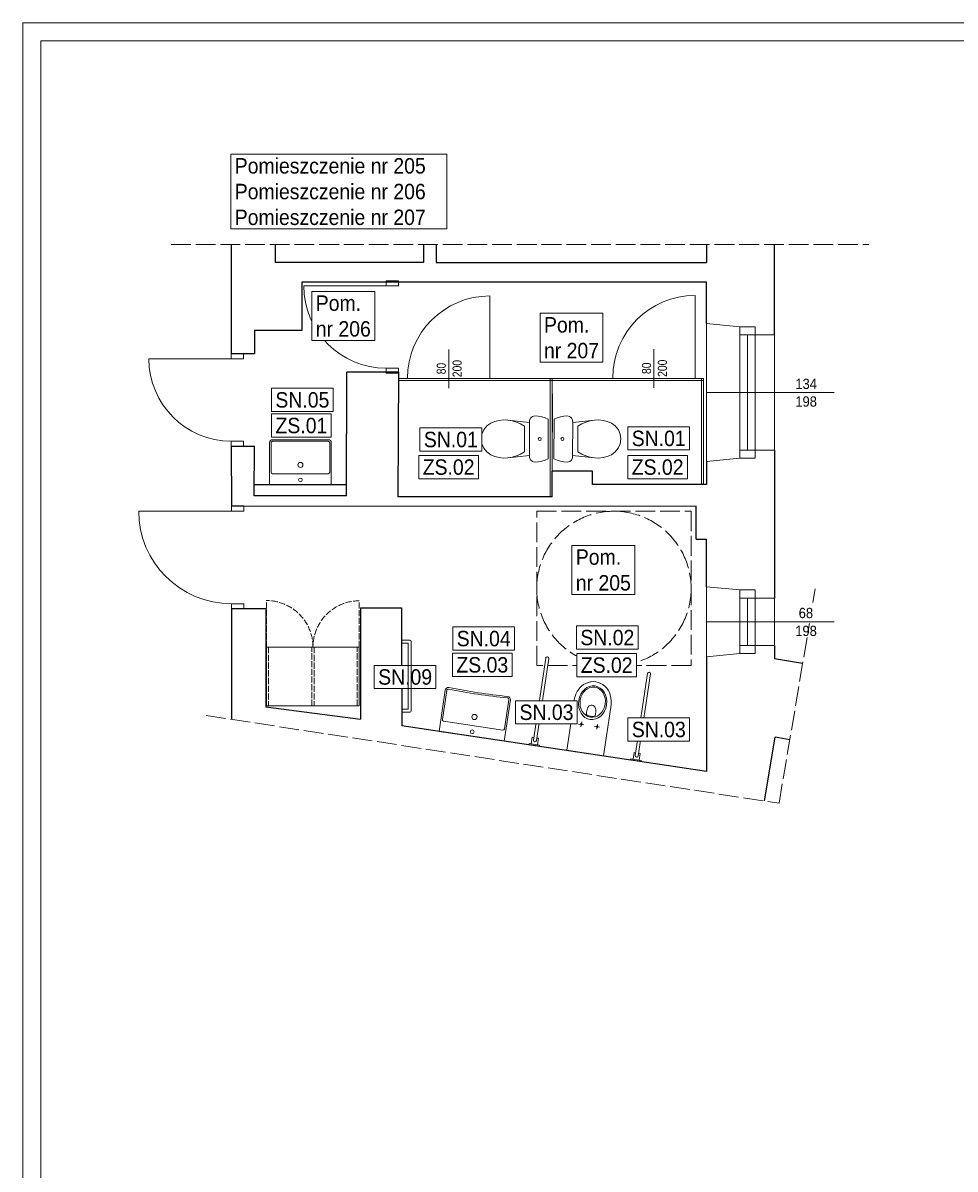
# Model space of a CAD drawing. Header units: centimetres. Extents: x 695802 to 711011, y 25963 to 44188.
# Tile 67 of 157: x 708041 to 708946, y 26949 to 28063. Entities that reach past the tile are written whole.
import ezdxf

# ---------------------------------------------------------------- set-up
doc = ezdxf.new("R2010")
doc.units = ezdxf.units.CM
doc.linetypes.add('ACAD_ISO02W100', pattern=[15, 12, -3])
doc.layers.add('Obrys powierzchni', color=50, linetype='Continuous', lineweight=9, plot=False)
for name, color, linetype, lineweight in [('P-SANR-FIXT', 7, 'Continuous', 5), ('Przekroje', 253, 'Continuous', 20), ('Przekrojowa', 253, 'Continuous', 25), ('S3_drzwi_istniejące', 7, 'Continuous', 0), ('S3_meble ruchome', 253, 'Continuous', 9), ('S3_okna', 70, 'Continuous', 9), ('S3_wymiary', 4, 'Continuous', 0), ('Widokowa', 140, 'Continuous', 9), ('Wyposazenie', 31, 'Continuous', 9)]:
    doc.layers.add(name, color=color, linetype=linetype, lineweight=lineweight)
for name, color, linetype, lineweight, true_color in [('S3_opis pomieszczeń', 7, 'Continuous', 0, 0xb5b5b5), ('S3_urządzenia sanitarne_nowe', 7, 'Continuous', 5, 0xdb691d), ('S3_wyburzenia', 7, 'Continuous', 5, 0xf90000), ('S3_zabudowa_giszetowa', 7, 'Continuous', 0, 0x146dea)]:
    doc.layers.add(name, color=color, linetype=linetype, lineweight=lineweight, true_color=true_color)
doc.styles.add('Arial Narrow_1', font='ARIALN.TTF', dxfattribs={"height": 8.75})
doc.styles.add('ARIELCE', font='arial.ttf', dxfattribs={"width": 0.9})

# ---------------------------------------------------------------- blocks, each defined once
blk = doc.blocks.new('zw$7334')
at = {"layer": 'S3_okna', "ltscale": 1.6, "insert": (-30.9, 13.4), "char_height": 10, "width": 42.363, "attachment_point": 3, "rotation": 0.019, "style": 'ARIELCE', "bg_fill": 2}
blk.add_mtext('{\\fArial|b0|i0|c238|p34;134}', dxfattribs=at)
at = {"layer": 'S3_okna', "ltscale": 1.6, "insert": (-30.9, -3.8), "char_height": 10, "width": 42.363, "attachment_point": 3, "rotation": 0.019, "style": 'ARIELCE'}
blk.add_mtext('{\\fArial|b0|i0|c238|p34;198}', dxfattribs=at)
blk = doc.blocks.new('zw$B2BC')
at = {"layer": 'Przekroje', "ltscale": 1.6}
for points in [[(0, 0), (32.2, -3.1), (47, -3.1), (47, -10.9), (66, -10.9)], [(0, -134), (32.2, -130.9), (47, -130.9), (47, -123.1), (66, -123.1)]]:
    blk.add_lwpolyline(points, dxfattribs=at)
at = {"layer": 'S3_okna'}
for p, q in [((0, 0), (0, -134)), ((32.2, -130.9), (32.2, -3.1)), ((47, -10.9), (32.2, -10.9)), ((39.6, -123.1), (39.6, -10.9)), ((47, -123.1), (47, -10.9)), ((66, -10.9), (66, -123.1)), ((47, -123.1), (32.2, -123.1))]:
    blk.add_line(p, q, dxfattribs=at)
at = {"layer": 'S3_okna', "ltscale": 1.6}
blk.add_line((124, -67), (0, -67), dxfattribs=at)
at = {"layer": 'S3_okna'}
for points in [[(0, 0), (32.2, -3.1), (47, -3.1), (47, -10.9), (66, -10.9)], [(0, -134), (32.2, -130.9), (47, -130.9), (47, -123.1), (66, -123.1)]]:
    blk.add_lwpolyline(points, dxfattribs=at)
blk = doc.blocks.new('zw$5741')
at = {"layer": 'Przekroje', "ltscale": 1.6}
blk.add_lwpolyline([(0, 0), (31.2, 8.5), (45.8, 11), (44.5, 18.7), (63.2, 21.8)], dxfattribs=at)
at = {"layer": 'S3_okna'}
for p, q in [((-11.5, 67), (0, 0)), ((31.2, 8.5), (20.8, 69.4)), ((36.7, 64.2), (22.1, 61.7)), ((37.2, 17.4), (29.4, 63)), ((44.5, 18.7), (29.9, 16.2))]:
    blk.add_line(p, q, dxfattribs=at)
blk.add_lwpolyline([(0, 0), (31.2, 8.5), (45.8, 11), (44.5, 18.7), (63.2, 21.8)], dxfattribs=at)
at = {"layer": 'S3_okna', "ltscale": 1.6, "insert": (93.9, 64.3), "char_height": 10, "width": 42.363, "attachment_point": 3, "rotation": 9.7223, "style": 'ARIELCE', "bg_fill": 2}
blk.add_mtext('{\\fArial|b0|i0|c238|p34;68}', dxfattribs=at)
at = {"layer": 'Przekroje', "ltscale": 1.6}
blk.add_lwpolyline([(-11.5, 67), (20.8, 69.4), (35.4, 71.9), (36.7, 64.2), (55.4, 67.4)], dxfattribs=at)
at = {"layer": 'S3_okna'}
for p, q in [((55.4, 67.4), (63.2, 21.8)), ((44.5, 18.7), (36.7, 64.2))]:
    blk.add_line(p, q, dxfattribs=at)
at = {"layer": 'S3_okna', "ltscale": 1.6}
blk.add_line((116.5, 54.4), (-5.7, 33.5), dxfattribs=at)
at = {"layer": 'S3_okna'}
blk.add_lwpolyline([(-11.5, 67), (20.8, 69.4), (35.4, 71.9), (36.7, 64.2), (55.4, 67.4)], dxfattribs=at)
at = {"layer": 'S3_okna', "ltscale": 1.6, "insert": (100.4, 47.8), "char_height": 10, "width": 42.363, "attachment_point": 3, "rotation": 9.7223, "style": 'ARIELCE'}
blk.add_mtext('{\\fArial|b0|i0|c238|p34;198}', dxfattribs=at)
blk = doc.blocks.new('zw$C904')
at = {"layer": 'Wyposazenie', "color": 253, "linetype": 'Continuous'}
for p, q in [((-16.1, 58.7), (-18.5, 54.8)), ((-12.6, 61.9), (-16.1, 58.7)), ((-8.4, 64), (-12.6, 61.9)), ((-3.8, 64.9), (-8.4, 64)), ((0.9, 64.5), (-3.8, 64.9)), ((5.3, 62.9), (0.9, 64.5)), ((9.1, 60.2), (5.3, 62.9)), ((12, 56.6), (9.1, 60.2)), ((13.9, 52.7), (12, 56.6)), ((-20.8, 46.6), (-21, 42.4)), ((-19.9, 50.8), (-20.8, 46.6)), ((-18.5, 54.8), (-19.9, 50.8)), ((15.2, 48.7), (13.9, 52.7)), ((15.9, 44.5), (15.2, 48.7)), ((-21, 42.4), (-20.6, 38.2)), ((-20.6, 38.2), (-17, 17.2)), ((-20.6, 38.2), (-19.6, 33.9)), ((-19.6, 33.9), (-18.1, 29.9)), ((14.5, 31.8), (15.5, 36)), ((14.9, 19), (16, 40.3)), ((15.5, 36), (16, 40.3)), ((16, 40.3), (15.9, 44.5)), ((-18.1, 29.9), (-16.2, 26)), ((-16.2, 26), (-13.8, 22.3)), ((-13.8, 22.3), (11.1, 23.8)), ((11.1, 23.8), (13.1, 27.7)), ((13.1, 27.7), (14.5, 31.8)), ((-22.8, 13.9), (-23.2, 11.6)), ((-23.2, 11.6), (-22.8, 8.3)), ((-21.5, 15.8), (-22.8, 13.9)), ((-19.4, 17), (-21.5, 15.8)), ((-17, 17.2), (-19.4, 17)), ((14.9, 19), (-17, 17.2)), ((17.3, 19.1), (14.9, 19)), ((19.5, 18.2), (17.3, 19.1)), ((21, 16.5), (19.5, 18.2)), ((21.7, 14.2), (21, 16.5)), ((21.7, 10.9), (21.7, 14.2)), ((-22.8, 8.3), (-22, 5)), ((-22, 5), (-20.8, 1.9)), ((-20.8, 1.9), (-19.3, -1.1)), ((-19.3, -1.1), (19.3, 1.1)), ((19.3, 1.1), (20.5, 4.3)), ((20.5, 4.3), (21.3, 7.5)), ((21.3, 7.5), (21.7, 10.9))]:
    blk.add_line(p, q, dxfattribs=at)
blk.add_circle((-0.5, 8.2), 1.5, dxfattribs=at)
blk = doc.blocks.new('zw$F471')
at = {"layer": 'P-SANR-FIXT', "color": 8, "true_color": 0x808080}
for p, q in [((-50.2, 12.6), (-38.2, 92.2)), ((-35.3, 91.8), (-47.2, 12.1)), ((60.7, 77.4), (48.7, -2.3)), ((51.7, -2.7), (63.6, 76.9)), ((-17.8, 2.7), (-10.7, 50)), ((-17.8, 2.7), (-10.7, 50)), ((24.9, 44.6), (17.8, -2.7)), ((17.8, -2.7), (24.9, 44.6)), ((-6.3, 28.2), (-1.1, 27.5)), ((-4, 25.3), (-3.3, 30.4)), ((9.1, 25.9), (14.1, 25.2)), ((11.3, 23.3), (12, 27.8)), ((-52.3, 8.9), (-51.3, 15.3)), ((-51.3, 15.3), (-52.3, 8.9)), ((-51.3, 15.3), (-49.8, 15.1)), ((-49.8, 15.1), (-51.3, 15.3)), ((-46.8, 14.6), (-45.4, 14.4)), ((-46.8, 14.6), (-45.4, 14.4)), ((-45.4, 14.4), (-46.3, 8)), ((-45.4, 14.4), (-46.3, 8)), ((-54.4, 8.2), (-54.2, 9.2)), ((-54.2, 9.2), (-54.4, 8.2)), ((-50.9, 7.6), (-54.4, 8.2)), ((-54.4, 8.2), (-44.5, 6.7)), ((-54.2, 9.2), (-52.3, 8.9)), ((-44.4, 7.7), (-54.2, 9.2)), ((-44.5, 6.7), (-48, 7.2)), ((-46.3, 8), (-44.4, 7.7)), ((-44.4, 7.7), (-44.5, 6.7)), ((-44.5, 6.7), (-44.4, 7.7)), ((17.8, -2.7), (-17.8, 2.7)), ((17.8, -2.7), (-17.8, 2.7)), ((46.6, -6), (47.6, 0.4)), ((47.6, 0.4), (46.6, -6)), ((47.6, 0.4), (49.1, 0.2)), ((49.1, 0.2), (47.6, 0.4)), ((44.5, -6.7), (44.6, -5.7)), ((44.5, -6.7), (44.6, -5.7)), ((48, -7.2), (44.5, -6.7)), ((54.4, -8.2), (44.5, -6.7)), ((44.6, -5.7), (46.6, -6)), ((44.6, -5.7), (54.5, -7.2)), ((54.4, -8.2), (50.9, -7.6)), ((52, -0.2), (53.5, -0.4)), ((52, -0.2), (53.5, -0.4)), ((53.5, -0.4), (52.6, -6.9)), ((53.5, -0.4), (52.6, -6.9)), ((52.6, -6.9), (54.5, -7.2)), ((54.5, -7.2), (54.4, -8.2)), ((54.5, -7.2), (54.4, -8.2))]:
    blk.add_line(p, q, dxfattribs=at)
for centre in [(-3.7, 27.9), (11.7, 25.6)]:
    blk.add_circle(centre, 0.75, dxfattribs=at)
for centre, radius, start, end in [((-36.8, 92), 1.5, 351.4654, 171.4654), ((62.1, 77.1), 1.5, 351.4654, 171.4654), ((8.2, 51.8), 17.6, 82.702, 148.0017), ((8.2, 51.8), 17.6, 112.725, 117.9787), ((8.2, 51.8), 17.6, 97.6155, 102.3025), ((7.4, 51.9), 17.6, 14.9299, 80.2076), ((7.4, 51.9), 17.6, 60.6137, 65.2991), ((16.7, 46.5), 27.7, 148.0017, 172.6745), ((16.7, 46.5), 27.7, 158.9627, 161.7135), ((8.2, 51.8), 17.6, 128.4012, 133.0882), ((7.4, 51.9), 17.6, 44.9427, 50.1947), ((7.4, 51.9), 17.6, 29.8383, 34.5238), ((-2.4, 49.3), 27.7, 350.2572, 14.9299), ((7, 41.9), 4.8, 116.6796, 159.1907), ((6.5, 41.9), 4.6, 84.0261, 111.0454), ((6.1, 42), 4.6, 51.8854, 78.9047), ((5.6, 42.1), 4.8, 3.7401, 46.2512), ((-2.4, 49.3), 27.7, 1.2181, 3.9689), ((23.9, 35.6), 22.8, 159.3894, 173.0813), ((2.7, 38.2), 1.5, 173.0813, 239.8913), ((6.8, 45.2), 9.61, 239.8913, 283.0395), ((8.6, 37.3), 1.5, 283.0395, 349.8495), ((-12.4, 41), 22.8, 349.8495, 3.5414), ((-48.7, 12.4), 1.5, 171.4654, 351.4654), ((50.2, -2.5), 1.5, 171.4654, 351.4654)]:
    blk.add_arc(centre, radius, start, end, dxfattribs=at)
for centre, major_axis, ratio in [((7.3, 48.9), (2.4, 16.3), 0.829441), ((7.4, 49.4), (2.2, 14.6), 0.831158)]:
    blk.add_ellipse(centre, major_axis=major_axis, ratio=ratio, dxfattribs=at)
blk = doc.blocks.new('PLM_Washbasin_2D - PLM_Washbasin_Wall_Mounted_Rectangle_600x450-V80-PARTER PW 1do50 - C')
at = {"layer": 'P-SANR-FIXT', "color": 8, "true_color": 0x808080}
for p, q in [((-30, -1.5), (-30, -42)), ((-30, -42), (-30, -1.5)), ((30, -1.5), (-30, -1.5)), ((30, -42), (30, -1.5)), ((30, -1.5), (30, -42)), ((-28.5, -42), (-28.5, -13.5)), ((-27, -12), (27, -12)), ((28.5, -13.5), (28.5, -42)), ((27, -43.5), (-27, -43.5)), ((-27, -45), (27, -45)), ((27, -45), (-27, -45))]:
    blk.add_line(p, q, dxfattribs=at)
for centre, radius in [((0, -6), 1.75), ((0, -20.5), 2.5)]:
    blk.add_circle(centre, radius, dxfattribs=at)
for centre, radius, start, end in [((-27, -13.5), 1.5, 90, 180), ((27, -13.5), 1.5, 360, 90), ((-27, -42), 3, 180, 270), ((-27, -42), 3, 180, 270), ((-27, -42), 1.5, 180, 270), ((27, -42), 3, 270, 360), ((27, -42), 3, 270, 0), ((27, -42), 1.5, 270, 0)]:
    blk.add_arc(centre, radius, start, end, dxfattribs=at)
blk = doc.blocks.new('zw$8220')
at = {"layer": 'P-SANR-FIXT', "color": 8, "true_color": 0x808080}
for p, q in [((0, 0), (0, -40.5)), ((0, -40.5), (0, 0)), ((64, 0), (0, 0)), ((64, -40.5), (64, 0)), ((64, 0), (64, -40.5)), ((3, -10.5), (61, -10.5)), ((1.5, -40.5), (1.5, -12)), ((62.5, -12), (62.5, -40.5))]:
    blk.add_line(p, q, dxfattribs=at)
for points in [[(3, -42, -0.023304), (61, -42)], [(3, -43.5, -0.021756), (61, -43.5)]]:
    blk.add_lwpolyline(points, format="xyb", dxfattribs=at)
for centre, radius in [((32, -4.5), 1.75), ((32, -19), 2.5)]:
    blk.add_circle(centre, radius, dxfattribs=at)
for centre, radius, start, end in [((3, -12), 1.5, 90, 180), ((61, -12), 1.5, 0, 90), ((3, -40.5), 3, 180, 270), ((3, -40.5), 3, 180, 270), ((3, -40.5), 1.5, 180, 270), ((61, -40.5), 3, 270, 0), ((61, -40.5), 3, 270, 0), ((61, -40.5), 1.5, 270, 0)]:
    blk.add_arc(centre, radius, start, end, dxfattribs=at)
blk = doc.blocks.new('zw$73A8')
at = {"layer": 'P-SANR-FIXT', "color": 8, "true_color": 0x808080}
for p, q in [((-35, 1.5), (-35, 8.7)), ((33.5, 0), (-33.5, 0)), ((-32, 3), (-32, 8.7)), ((-32, 3), (32, 3)), ((32, 3), (32, 8.7)), ((35, 1.5), (35, 8.7))]:
    blk.add_line(p, q, dxfattribs=at)
for centre, start, end in [((-33.5, 1.5), 180, 270), ((33.5, 1.5), 270, 0)]:
    blk.add_arc(centre, 1.5, start, end, dxfattribs=at)

msp = doc.modelspace()

# ---------------------------------------------------------------- linework, layer by layer
at = {"layer": 'Obrys powierzchni', "ltscale": 1.6}
for points in [[(708040.6, 25962.7), (708040.6, 28062.7), (711010.6, 28062.7), (711010.6, 25962.7)], [(708058.1, 25980.2), (708058.1, 28045.2), (710993.1, 28045.2), (710993.1, 25980.2)]]:
    msp.add_lwpolyline(points, close=True, dxfattribs=at)
at = {"layer": 'Przekrojowa', "ltscale": 1.6}
for p, q in [((708242.9, 27847.4), (708242.9, 27741.4)), ((708285.8, 27829.9), (708285.8, 27847.4)), ((708429.8, 27847.4), (708429.8, 27829.9)), ((708441.8, 27847.4), (708441.8, 27829.9)), ((708704.7, 27847.4), (708704.7, 27829.9)), ((708770.7, 27759.9), (708770.7, 27847.4)), ((708429.8, 27829.9), (708285.8, 27829.9)), ((708441.8, 27829.9), (708704.7, 27829.9)), ((708311.7, 27811.3), (708704.7, 27811.3)), ((708311.7, 27764.3), (708311.7, 27811.3)), ((708704.7, 27770.7), (708704.7, 27811.3)), ((708265.4, 27764.3), (708265.4, 27741.4)), ((708265.4, 27764.3), (708311.7, 27764.3)), ((708242.9, 27741.4), (708265.4, 27741.4)), ((708354.7, 27603.3), (708355.3, 27723.3)), ((708405.3, 27723.3), (708355.3, 27723.3)), ((708405.3, 27723.3), (708404.7, 27602.3)), ((708405.3, 27723.3), (708405.3, 27723.3)), ((708242.9, 27651.4), (708243, 27593.4)), ((708242.9, 27651.4), (708265.4, 27651.4)), ((708265.2, 27603.3), (708265.4, 27651.4)), ((708770.7, 27647.6), (708770.7, 27504)), ((708593.7, 27627.3), (708554.7, 27627.3)), ((708554.7, 27602.3), (708554.7, 27627.3)), ((708593.7, 27614.3), (708593.7, 27627.3)), ((708704.7, 27636.7), (708704.7, 27614.3)), ((708265.4, 27614.3), (708354.8, 27614.3)), ((708704.7, 27614.3), (708593.7, 27614.3)), ((708243, 27593.4), (708694.4, 27593.3)), ((708354.7, 27603.3), (708265.2, 27603.3)), ((708554.7, 27602.3), (708404.7, 27602.3)), ((708694.4, 27561.3), (708694.4, 27593.4)), ((708694.4, 27561.3), (708704.7, 27561.3)), ((708704.7, 27514.9), (708704.7, 27561.3)), ((708243, 27493.4), (708243.1, 27386.1)), ((708276.5, 27493.4), (708243, 27493.4)), ((708276.5, 27493.4), (708276.5, 27398.4)), ((708368.4, 27494.4), (708368.4, 27386.2)), ((708368.4, 27494.4), (708408.4, 27494.4)), ((708408.4, 27494.4), (708408.5, 27379.8)), ((708770.7, 27457.8), (708770.7, 27444.9)), ((708704.7, 27446.6), (708704.7, 27335.4)), ((708797.9, 27440.3), (708770.7, 27444.9)), ((708276.5, 27398.4), (708368.4, 27386.2)), ((708704.7, 27335.4), (708408.5, 27379.8)), ((708760.8, 27306.8), (708771.3, 27368.8)), ((708785.4, 27366.3), (708771.3, 27368.8))]:
    msp.add_line(p, q, dxfattribs=at)
at = {"layer": 'S3_drzwi_istniejące'}
for p, q in [((708393.3, 27807.3), (708313.3, 27807.3)), ((708242.9, 27736.4), (708162.9, 27736.4)), ((708243, 27588.4), (708153, 27588.4))]:
    msp.add_line(p, q, dxfattribs=at)
at = {"layer": 'S3_drzwi_istniejące', "ltscale": 1.6}
for p, q in [((708242.9, 27741.4), (708242.9, 27741.4)), ((708242.9, 27651.4), (708242.9, 27651.4))]:
    msp.add_line(p, q, dxfattribs=at)
at = {"layer": 'S3_drzwi_istniejące'}
for points in [[(708405.3, 27807.3), (708405.3, 27812.3), (708393.3, 27812.3), (708393.3, 27807.3)], [(708242.9, 27736.4), (708242.9, 27741.4), (708254.9, 27741.4), (708254.9, 27736.4)], [(708405.3, 27722.3), (708405.3, 27727.3), (708393.3, 27727.3), (708393.3, 27722.3)], [(708242.9, 27651.4), (708242.9, 27656.4), (708254.9, 27656.4), (708254.9, 27651.4)], [(708255, 27588.4), (708255, 27593.4), (708243, 27593.4), (708243, 27588.4)], [(708255, 27493.4), (708255, 27498.4), (708243, 27498.4), (708243, 27493.4)]]:
    msp.add_lwpolyline(points, close=True, dxfattribs=at)
for centre, radius, start, end in [((708393.3, 27807.3), 80, 180, 270), ((708242.9, 27736.4), 80, 180, 270), ((708243, 27588.4), 90, 179.9992, 269.9992)]:
    msp.add_arc(centre, radius, start, end, dxfattribs=at)
at = {"layer": 'S3_meble ruchome', "ltscale": 1.6}
msp.add_lwpolyline([(708277.1, 27399.3), (708367.3, 27399.3), (708367.3, 27456.3), (708277.1, 27456.3)], close=True, dxfattribs=at)
at = {"layer": 'S3_wyburzenia', "ltscale": 0.5}
msp.add_line((708554.7, 27627.3), (708554.8, 27702.3), dxfattribs=at)
at = {"layer": 'S3_wymiary', "linetype": 'ACAD_ISO02W100', "ltscale": 0.5}
for p, q in [((708277.1, 27456.3), (708277.1, 27501.5)), ((708367.3, 27456.3), (708367.3, 27501.3))]:
    msp.add_line(p, q, dxfattribs=at)
for points in [[(708277.1, 27456.3), (708279.1, 27456.3), (708279.1, 27399.3), (708277.1, 27399.3)], [(708321.3, 27456.3), (708323.3, 27456.3), (708323.3, 27399.3), (708321.3, 27399.3)], [(708365.3, 27456.3), (708367.3, 27456.3), (708367.3, 27399.3), (708365.3, 27399.3)]]:
    msp.add_lwpolyline(points, close=True, dxfattribs=at)
for centre, radius, start, end in [((708277.1, 27456.3), 45.2, 0, 90), ((708367.3, 27456.3), 45, 90, 180)]:
    msp.add_arc(centre, radius, start, end, dxfattribs=at)
at = {"layer": 'S3_zabudowa_giszetowa', "ltscale": 1.6}
for p, q in [((708494, 27797.5), (708494.1, 27717.4)), ((708693.4, 27797.9), (708693.5, 27717.4)), ((708405.3, 27717.3), (708701.7, 27717.4)), ((708405.3, 27715.3), (708701.7, 27715.4)), ((708552.7, 27717.4), (708552.7, 27602.3)), ((708554.7, 27717.4), (708554.7, 27602.3)), ((708699.7, 27717.4), (708699.7, 27614.3)), ((708701.7, 27717.4), (708701.7, 27614.3))]:
    msp.add_line(p, q, dxfattribs=at)
at = {"layer": 'S3_zabudowa_giszetowa'}
for p, q in [((708454.1, 27745.6), (708454.1, 27707.9)), ((708653.5, 27745.9), (708653.5, 27708.2))]:
    msp.add_line(p, q, dxfattribs=at)
at = {"layer": 'S3_zabudowa_giszetowa', "ltscale": 1.6}
for centre in [(708494.1, 27717.5), (708693.5, 27717.9)]:
    msp.add_arc(centre, 80, 90.0507, 180.0002, dxfattribs=at)
at = {"layer": 'Widokowa', "linetype": 'ACAD_ISO02W100', "ltscale": 1.6}
for p, q in [((708539.6, 27588.3), (708689.6, 27588.3)), ((708539.6, 27438.3), (708539.6, 27588.3))]:
    msp.add_line(p, q, dxfattribs=at)
for points in [[(708184.4, 27847.4), (708862.2, 27847.4)], [(708218.5, 27389.9), (708775, 27304.6), (708810.7, 27515.9)]]:
    msp.add_lwpolyline(points, dxfattribs=at)

# ---------------------------------------------------------------- block references
at = {"layer": 'P-SANR-FIXT', "rotation": 179.9999999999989}
msp.add_blockref('PLM_Washbasin_2D - PLM_Washbasin_Wall_Mounted_Rectangle_600x450-V80-PARTER PW 1do50 - C', (708310.1, 27612.8), dxfattribs=at)
at = {"layer": 'P-SANR-FIXT', "ltscale": 1.6}
msp.add_blockref('zw$F471', (708586.6, 27353.4), dxfattribs=at)
at = {"layer": 'Wyposazenie', "xscale": -1, "rotation": 93.35022127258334}
msp.add_blockref('zw$C904', (708550.8, 27658.5), dxfattribs=at)
at = {"layer": 'Wyposazenie', "rotation": 266.6497787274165}
msp.add_blockref('zw$C904', (708556.4, 27658.5), dxfattribs=at)

# ---------------------------------------------------------------- texts
at = {"layer": 'S3_zabudowa_giszetowa', "char_height": 8.75, "attachment_point": 3, "rotation": 90, "style": 'Arial Narrow_1'}
for s, insert, width in [('80', (708442.5, 27732.5), 13.629), ('200', (708457.9, 27735.3), 20.443), ('80', (708641.9, 27732.8), 13.629), ('200', (708657.3, 27735.6), 20.443)]:
    msp.add_mtext(s, dxfattribs=dict(at, insert=insert, width=width))

# ---------------------------------------------------------------- next in the draw order: block references
at = {"layer": 'Przekroje', "ltscale": 1.6, "rotation": 350.296708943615}
msp.add_blockref('zw$5741', (708704.7, 27446.9), dxfattribs=at)
at = {"layer": 'S3_okna', "rotation": 1.443429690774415e-05}
msp.add_blockref('zw$7334', (708842.7, 27703.7), dxfattribs=at)

# ---------------------------------------------------------------- next in the draw order: texts
at = {"layer": 'S3_opis pomieszczeń', "insert": (708246.3, 27931.4), "char_height": 7.5, "width": 202.311, "attachment_point": 1, "style": 'ARIELCE', "bg_fill": 18}
msp.add_mtext('{\\fArial|b0|i0|c238|p34;\\H2x;Pomieszczenie nr 205\\PPomieszczenie nr 206\\PPomieszczenie nr 207}', dxfattribs=at)
at = {"layer": 'S3_opis pomieszczeń', "insert": (708546.7, 27776.9), "char_height": 7.5, "attachment_point": 1, "style": 'ARIELCE', "bg_fill": 18}
msp.add_mtext('{\\fArial|b0|i0|c238|p34;\\H2x;Pom.\\Pnr 207}', dxfattribs=at)
at = {"layer": 'S3_urządzenia sanitarne_nowe', "ltscale": 1.6, "char_height": 7.5, "attachment_point": 1, "style": 'ARIELCE', "bg_fill": 18}
for s, insert in [('{\\fArial|b0|i0|c238|p34;\\H2x;SN.05}', (708285.8, 27704)), ('{\\fArial|b0|i0|c238|p34;\\H2x;SN.01}', (708430, 27665.5)), ('{\\fArial|b0|i0|c238|p34;\\H2x;SN.01}', (708631.9, 27666.6)), ('{\\fArial|b0|i0|c238|p34;\\H2x;SN.04}', (708461.9, 27472.1)), ('{\\fArial|b0|i0|c238|p34;\\H2x;SN.03}', (708522.9, 27400.5)), ('{\\fArial|b0|i0|c238|p34;\\H2x;SN.03}', (708632, 27383.8))]:
    msp.add_mtext(s, dxfattribs=dict(at, insert=insert))

# ---------------------------------------------------------------- next in the draw order: linework, layer by layer
at = {"layer": 'Widokowa', "linetype": 'ACAD_ISO02W100', "ltscale": 1.6}
for p, q in [((708689.6, 27588.3), (708689.6, 27438.3)), ((708689.6, 27438.3), (708539.6, 27438.3))]:
    msp.add_line(p, q, dxfattribs=at)
msp.add_circle((708614.6, 27513.3), 75, dxfattribs=at)

# ---------------------------------------------------------------- next in the draw order: block references
at = {"layer": 'P-SANR-FIXT', "color": 8, "true_color": 0x808080, "rotation": 171.4653935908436}
msp.add_blockref('zw$8220', (708508, 27364.9), dxfattribs=at)
at = {"layer": 'S3_okna', "rotation": 1.443429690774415e-05}
msp.add_blockref('zw$7334', (708842.7, 27703.7), dxfattribs=at)

# ---------------------------------------------------------------- next in the draw order: texts
at = {"layer": 'S3_opis pomieszczeń', "insert": (708325, 27798), "char_height": 7.5, "attachment_point": 1, "style": 'ARIELCE', "bg_fill": 18}
msp.add_mtext('{\\fArial|b0|i0|c238|p34;\\H2x;Pom.\\Pnr 206}', dxfattribs=at)
at = {"layer": 'S3_urządzenia sanitarne_nowe', "ltscale": 1.6, "char_height": 7.5, "attachment_point": 1, "style": 'ARIELCE', "bg_fill": 18}
for s, insert in [('{\\fArial|b0|i0|c238|p34;\\H2x;ZS.01}', (708285.9, 27679.1)), ('{\\fArial|b0|i0|c238|p34;\\H2x;ZS.02}', (708428.9, 27638.7)), ('{\\fArial|b0|i0|c238|p34;\\H2x;ZS.02}', (708631.9, 27638.7)), ('{\\fArial|b0|i0|c238|p34;\\H2x;ZS.03}', (708461.6, 27446.6))]:
    msp.add_mtext(s, dxfattribs=dict(at, insert=insert))

# ---------------------------------------------------------------- next in the draw order: block references
at = {"layer": 'S3_okna', "rotation": 359.999999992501}
msp.add_blockref('zw$B2BC', (708704.7, 27770.7), dxfattribs=at)

# ---------------------------------------------------------------- next in the draw order: texts
at = {"layer": 'S3_opis pomieszczeń', "insert": (708577.6, 27551.3), "char_height": 7.5, "attachment_point": 1, "style": 'ARIELCE', "bg_fill": 18}
msp.add_mtext('{\\fArial|b0|i0|c238|p34;\\H2x;Pom.\\Pnr 205}', dxfattribs=at)
at = {"layer": 'S3_urządzenia sanitarne_nowe', "ltscale": 1.6, "char_height": 7.5, "attachment_point": 1, "style": 'ARIELCE', "bg_fill": 18}
for s, insert in [('{\\fArial|b0|i0|c238|p34;\\H2x;SN.02}', (708582, 27473.1)), ('{\\fArial|b0|i0|c238|p34;\\H2x;SN.09}', (708385.6, 27434.8))]:
    msp.add_mtext(s, dxfattribs=dict(at, insert=insert))

# ---------------------------------------------------------------- next in the draw order: block references
at = {"layer": 'S3_wymiary', "lineweight": -3, "ltscale": 1.6, "rotation": 90}
msp.add_blockref('zw$73A8', (708417.8, 27428.1), dxfattribs=at)

# ---------------------------------------------------------------- next in the draw order: texts
at = {"layer": 'S3_urządzenia sanitarne_nowe', "ltscale": 1.6, "insert": (708582.4, 27446.3), "char_height": 7.5, "attachment_point": 1, "style": 'ARIELCE', "bg_fill": 18}
msp.add_mtext('{\\fArial|b0|i0|c238|p34;\\H2x;ZS.02}', dxfattribs=at)

doc.saveas('drawing.dxf')
